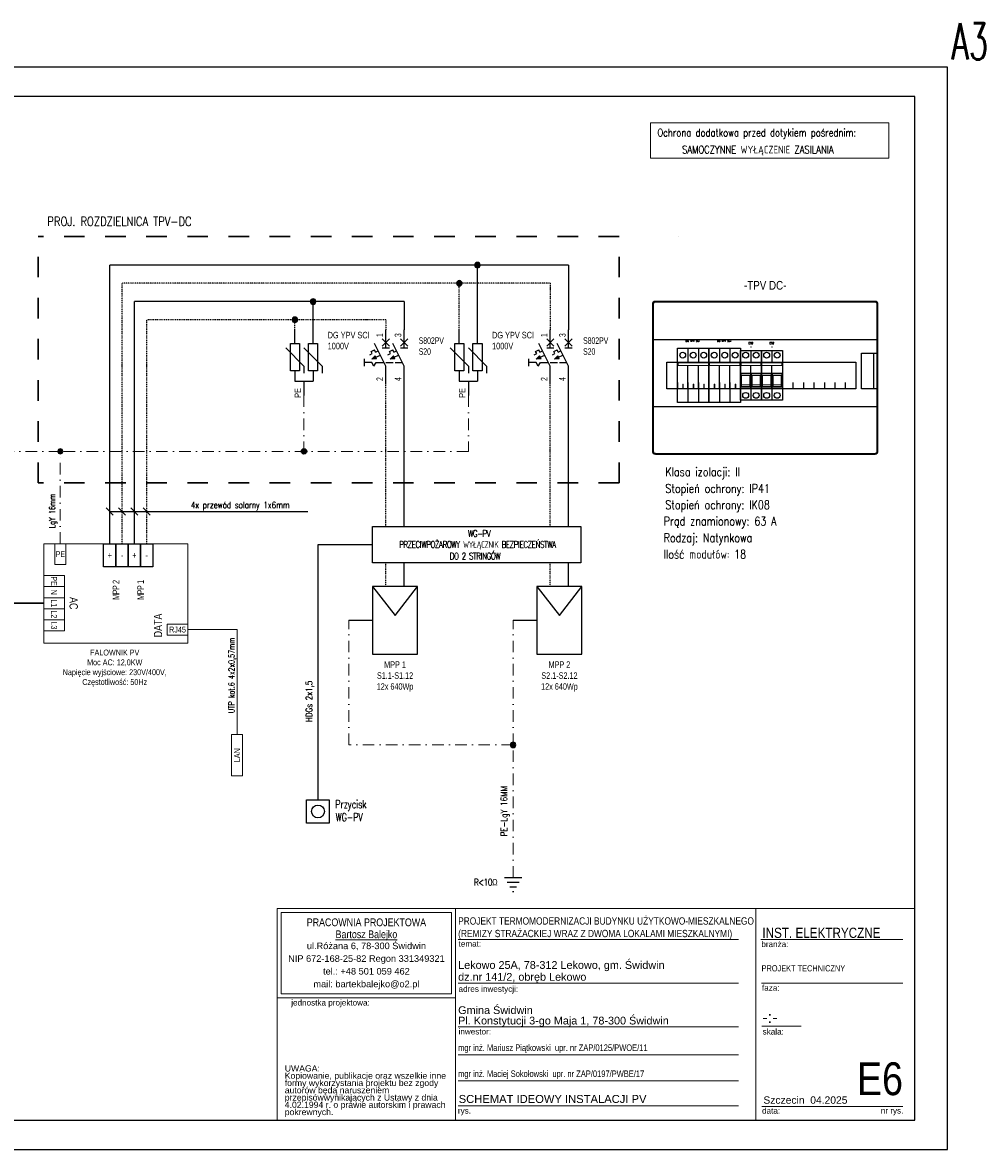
# Model space of a CAD drawing. Extents: x -543332 to -323966, y -9028 to 137422.
# Tile 208 of 250: x -398494 to -372058, y 18573 to 49498. Entities that reach past the tile are written whole.
import ezdxf
from ezdxf.enums import TextEntityAlignment as Align

# ---------------------------------------------------------------- set-up
doc = ezdxf.new("R2010")
doc.units = 0
doc.header["$MEASUREMENT"] = 0
for name, pattern in [('DASHDOT', [25.4, 12.7, -6.35, 0, -6.35]), ('DASHDOT2', [0.5, 0.25, -0.125, 0, -0.125]), ('Dashed', [564.444447, 282.222223, -282.222223])]:
    doc.linetypes.add(name, pattern=pattern)
doc.layers.get('0').update_dxf_attribs({"color": 8})
for name, color, linetype in [('$ IE Schemat', 7, 'Continuous'), ('$ IE Tabela', 7, 'Continuous'), ('CP_DETAL', 33, 'Continuous'), ('CP_HIDDE_APPARATUS', 7, 'Continuous')]:
    doc.layers.add(name, color=color, linetype=linetype)
for name, color, linetype, lineweight in [('$ IE_OPISY', 7, 'Continuous', 25), ('$ IE_SCHEMAT', 7, 'Continuous', 0), ('2DE_OBJ_ABB', 7, 'Continuous', 25), ('2DE_OBJ_ABB-Apparatus', 7, 'Continuous', 18), ('2DE_PLS_L', 7, 'Continuous', 25), ('2DE_PLS_PE', 7, 'Continuous', 25), ('2DE_SYM_ABB', 7, 'Continuous', 25), ('2DE_TXTFUN', 41, 'Continuous', 25), ('2DE_TXTLNK', 171, 'Continuous', 25), ('2DE_TXTMARK', 7, 'Continuous', 25), ('2DE_TXTNUM', 7, 'Continuous', 25), ('2DE_TXTOTH', 41, 'Continuous', 25), ('2DE_TXTPFN', 151, 'Continuous', 25), ('2DE_TXTPIN', 7, 'Continuous', 25), ('ARCH TABELA_Nr_Pióra__1', 8, 'Continuous', 25), ('ARCH TABELA_Nr_Pióra__21', 8, 'Continuous', 9), ('ARCH TABELA_Nr_Pióra__7', 8, 'Continuous', 13), ('CP_TEXTNORM', 7, 'Continuous', 25), ('E_SCHEMAT', 7, 'Continuous', 25)]:
    doc.layers.add(name, color=color, linetype=linetype, lineweight=lineweight)
doc.styles.add('CP_ATTR', font='ROMANS.SHX')
doc.styles.add('CP_ELATT', font='arial.ttf')
doc.styles.add('CP_ELATT_IT', font='arial.ttf', dxfattribs={"oblique": 15})
doc.styles.add('GENERATED_STYLE_2', font='ARIALN.TTF')
doc.styles.add('GENERATED_STYLE_7', font='ARIALN.TTF')
doc.styles.add('GENERATED_STYLE_8', font='arial.ttf')
doc.styles.add('GENERATED_STYLE_9', font='arial.ttf')
doc.styles.add('R', font='romans.shx', dxfattribs={"width": 0.85})
doc.styles.add('ROMANS', font='romans.shx', dxfattribs={"width": 0.85})
doc.styles.add('SIMPLEX', font='simplex.shx', dxfattribs={"width": 0.7})
doc.styles.add('Solskiego 3 - PB po popr_CZYSTY$0$GENERATED_STYLE_1', font='txt')
doc.styles.get("Standard").update_dxf_attribs({"font": 'txt', "bigfont": 'BIGFONT.SHX'})

# ---------------------------------------------------------------- blocks, each defined once
blk = doc.blocks.new('a3eee')
at = {"layer": '$ IE Tabela'}
for p, q in [((23930.8, 4176.8), (19730.8, 4176.8)), ((23930.8, 1206.8), (23930.8, 4176.8)), ((23840.8, 4096.8), (19890.8, 4096.8)), ((23840.8, 1286.8), (23840.8, 4096.8)), ((19890.8, 1286.8), (23840.8, 1286.8)), ((19730.8, 1206.8), (23930.8, 1206.8))]:
    blk.add_line(p, q, dxfattribs=at)
at = {"layer": '$ IE Tabela', "style": 'ROMANS', "width": 0.6168}
blk.add_text('A3', height=100, dxfattribs=at).set_placement((23941.8, 4197.5))
blk = doc.blocks.new('cp_pipepoint_dot1')
blk.add_hatch(color=256).paths.add_polyline_path([(-0.5, 0, 1), (0.5, 0, 1)])
blk.add_circle((0, 0), 0.5)
blk = doc.blocks.new('cpelv_abb_W0167')
for p, q in [((0, -3.75), (0, 0)), ((5, -3.75), (5, 0)), ((2.5, -10), (-2.5, -4.96)), ((7.5, -10), (2.5, -4.96)), ((0, -11.25), (0, -14.12)), ((2.5, -10), (2.5, -11.88)), ((5, -11.25), (5, -14.12)), ((7.5, -10), (7.5, -11.88)), ((0, -14.12), (5, -14.12)), ((2.5, -14.12), (2.5, -18))]:
    blk.add_line(p, q)
for points in [[(-1.25, -11.25), (-1.25, -3.75), (1.25, -3.75), (1.25, -11.25)], [(3.75, -11.25), (3.75, -3.75), (6.25, -3.75), (6.25, -11.25)]]:
    blk.add_lwpolyline(points, close=True)
at = {"linetype": 'ByBlock', "style": 'CP_ATTR', "flags": 9}
for tag in ['NAME', 'ARTICLE', 'PRODUCT-TYPE', 'ORDER-NO', 'CHARACTER', 'CURRENT', 'VOLTAGE', 'POWER', 'POWER_LOSSES', 'NUMBER_OF_POLES', 'IP', 'WEIGHT', 'NUMBER', 'GROUP', 'PRODUCER']:
    blk.add_attdef(tag, text='', height=0.00005, dxfattribs=at).set_placement((1.11, -8.6), align=Align.MIDDLE_LEFT)
at = {"layer": '2DE_TXTFUN', "linetype": 'ByBlock', "style": 'CP_ELATT', "width": 0.7, "flags": 8}
blk.add_attdef('FUNCTION', (9, -11.36), '', height=1.8, dxfattribs=at)
at = {"layer": '2DE_TXTLNK', "linetype": 'ByBlock', "style": 'CP_ELATT_IT', "oblique": 15, "width": 0.7, "flags": 8}
blk.add_attdef('LINK', text='', height=2.5, dxfattribs=at).set_placement((-4, -14.36), align=Align.RIGHT)
at = {"layer": '2DE_TXTMARK', "linetype": 'ByBlock', "style": 'CP_ELATT', "width": 0.7, "flags": 8}
for tag, p in [('MARK1', (9, -2.36)), ('MARK2', (9, -5.36)), ('MARK3', (9, -8.36))]:
    blk.add_attdef(tag, p, '', height=1.8, dxfattribs=at)
at = {"layer": '2DE_TXTNUM', "linetype": 'ByBlock', "style": 'CP_ELATT', "width": 0.7, "flags": 8}
blk.add_attdef('TAG', text='', height=2.5, dxfattribs=at).set_placement((-4, -2.36), align=Align.RIGHT)
at = {"layer": '2DE_TXTOTH', "linetype": 'ByBlock', "style": 'CP_ELATT', "width": 0.7, "flags": 8}
blk.add_attdef('OTHER1', (9, -14.36), '', height=1.8, dxfattribs=at)
at = {"layer": '2DE_TXTPFN', "linetype": 'ByBlock', "style": 'CP_ELATT', "width": 0.8, "flags": 8}
for tag, p in [('CF1', (0.5, 0.5)), ('CF2', (5.5, 0.5))]:
    blk.add_attdef(tag, p, '', height=1.8, dxfattribs=at)
blk.add_attdef('CF3', text='', height=1.8, dxfattribs=at).set_placement((3, -18.5), align=Align.TOP_LEFT)
at = {"layer": '2DE_TXTPIN', "linetype": 'ByBlock', "style": 'CP_ELATT', "width": 0.8, "flags": 8}
for tag, p in [('CP1', (-0.8, -2)), ('CP2', (4.2, -2))]:
    blk.add_attdef(tag, p, '', height=1.8, rotation=90, dxfattribs=at)
blk.add_attdef('CP3', text='', height=1.8, rotation=90, dxfattribs=at).set_placement((1.7, -16), align=Align.RIGHT)
blk = doc.blocks.new('cpelv_abb_WN006')
for points in [[(-3.86, -8.09), (-2.55, -7.94), (-2.95, -7.14)], [(1.14, -8.09), (2.45, -7.94), (2.05, -7.14)]]:
    blk.add_hatch(color=256).paths.add_polyline_path(points)
for p, q in [((0, -5), (0, 0)), ((5, -5), (5, 0)), ((1, -2.5), (-1, -4.5)), ((-1, -2.5), (1, -4.5)), ((6, -2.5), (4, -4.5)), ((4, -2.5), (6, -4.5)), ((-4.05, -5.92), (-3.15, -5.47)), ((-3.74, -6.55), (-4.05, -5.92)), ((-2.84, -6.1), (-3.15, -5.47)), ((0, -10), (-3.12, -3.75)), ((-2.84, -6.1), (-2.13, -5.74)), ((-1, -5), (1, -5)), ((0.95, -5.92), (1.85, -5.47)), ((1.26, -6.55), (0.95, -5.92)), ((2.16, -6.1), (1.85, -5.47)), ((5, -10), (1.88, -3.75)), ((2.16, -6.1), (2.87, -5.74)), ((4, -5), (6, -5)), ((-5.87, -10), (-5.87, -8)), ((-3.87, -9), (-5.87, -9)), ((-4.45, -6.9), (-3.74, -6.55)), ((-2.95, -7.14), (-3.86, -8.09)), ((-2.55, -7.94), (-3.86, -8.09)), ((-2.55, -7.94), (-2.95, -7.14)), ((-2.75, -7.54), (-1.54, -6.93)), ((-2.72, -9), (-0.5, -9)), ((0, -9), (2, -9)), ((0.55, -6.9), (1.26, -6.55)), ((2.05, -7.14), (1.14, -8.09)), ((2.45, -7.94), (1.14, -8.09)), ((2.45, -7.94), (2.05, -7.14)), ((2.25, -7.54), (3.46, -6.93)), ((2.5, -9), (4.5, -9)), ((0, -15), (0, -10)), ((5, -15), (5, -10))]:
    blk.add_line(p, q)
at = {"ltscale": 0.5}
for q in [(-3.87, -9), (-2.72, -9)]:
    blk.add_line((-3.3, -10), q, dxfattribs=at)
at = {"linetype": 'ByBlock', "style": 'CP_ATTR', "flags": 9}
for tag in ['NAME', 'ARTICLE', 'PRODUCT-TYPE', 'ORDER-NO', 'CHARACTER', 'CURRENT', 'VOLTAGE', 'POWER', 'POWER_LOSSES', 'NUMBER_OF_POLES', 'IP', 'OTHER', 'NUMBER', 'GROUP', 'PRODUCER']:
    blk.add_attdef(tag, text='', height=0.00005, dxfattribs=at).set_placement((1.11, -8.6), align=Align.MIDDLE_LEFT)
at = {"layer": '2DE_TXTFUN', "linetype": 'ByBlock', "style": 'CP_ELATT', "width": 0.6, "flags": 8}
blk.add_attdef('FUNCTION', (9, -12.87), '', height=1.8, dxfattribs=at)
at = {"layer": '2DE_TXTLNK', "linetype": 'ByBlock', "style": 'CP_ELATT_IT', "oblique": 15, "width": 0.6, "flags": 8}
blk.add_attdef('LINK', text='', height=2.5, dxfattribs=at).set_placement((-5, -14.36), align=Align.RIGHT)
at = {"layer": '2DE_TXTMARK', "linetype": 'ByBlock', "style": 'CP_ELATT', "width": 0.6, "flags": 8}
for tag, p in [('MARK1', (9, -3.87)), ('MARK2', (9, -6.87)), ('MARK3', (9, -9.87))]:
    blk.add_attdef(tag, p, '', height=1.8, dxfattribs=at)
at = {"layer": '2DE_TXTNUM', "linetype": 'ByBlock', "style": 'CP_ELATT', "width": 0.6, "flags": 8}
blk.add_attdef('TAG', text='', height=2.5, dxfattribs=at).set_placement((-5, -2.36), align=Align.RIGHT)
at = {"layer": '2DE_TXTOTH', "linetype": 'ByBlock', "style": 'CP_ELATT', "width": 0.6, "flags": 8}
blk.add_attdef('TEXT_01', (9, -15.87), '', height=1.8, dxfattribs=at)
at = {"layer": '2DE_TXTPFN', "linetype": 'ByBlock', "style": 'CP_ELATT', "width": 0.6, "flags": 8}
for tag, p in [('CF1', (0.5, 0.5)), ('CF3', (5.5, 0.5))]:
    blk.add_attdef(tag, p, '', height=1.8, dxfattribs=at)
for tag, p in [('CF2', (0.5, -15.5)), ('CF4', (5.5, -15.5))]:
    blk.add_attdef(tag, text='', height=1.8, dxfattribs=at).set_placement(p, align=Align.TOP_LEFT)
at = {"layer": '2DE_TXTPIN', "linetype": 'ByBlock', "style": 'CP_ELATT', "width": 0.6, "flags": 8}
for tag, p in [('CP1', (-0.8, -2)), ('CP3', (4.2, -2))]:
    blk.add_attdef(tag, p, '', height=1.8, rotation=90, dxfattribs=at)
for tag, p in [('CP2', (-0.8, -13)), ('CP4', (4.2, -13))]:
    blk.add_attdef(tag, text='', height=1.8, rotation=90, dxfattribs=at).set_placement(p, align=Align.RIGHT)
blk = doc.blocks.new('2de_abb_3_cabinet0138_f8c7jva')
for p, q in [((0, 257), (0, 5)), ((1.3, 257), (1.3, 5)), ((382, 262), (5, 262)), ((382, 260.7), (5, 260.7)), ((385.7, 5), (385.7, 257)), ((387, 5), (387, 257)), ((1.3, 196.7), (385.7, 196.7)), ((25, 157.8), (349, 157.8)), ((25, 111.8), (25, 157.8)), ((349, 157.8), (349, 111.8)), ((358.7, 111.8), (358.7, 173.4)), ((358.7, 173.4), (385.7, 173.4)), ((379.3, 173.4), (379.3, 111.8)), ((43, 122.8), (43, 111.8)), ((61, 122.8), (61, 111.8)), ((79, 122.8), (79, 111.8)), ((97, 122.8), (97, 111.8)), ((115, 122.8), (115, 111.8)), ((133, 122.8), (133, 111.8)), ((151, 122.8), (151, 111.8)), ((169, 122.8), (169, 111.8)), ((187, 122.8), (187, 111.8)), ((205, 122.8), (205, 111.8)), ((223, 122.8), (223, 111.8)), ((241, 122.8), (241, 111.8)), ((259, 122.8), (259, 111.8)), ((277, 122.8), (277, 111.8)), ((295, 122.8), (295, 111.8)), ((313, 122.8), (313, 111.8)), ((331, 122.8), (331, 111.8)), ((349, 111.8), (25, 111.8)), ((385.7, 111.8), (358.7, 111.8)), ((1.3, 81.5), (385.7, 81.5)), ((5, 1.3), (382, 1.3)), ((5, 0), (382, 0))]:
    blk.add_line(p, q)
for centre, radius, start, end in [((5, 257), 5, 90, 180), ((5, 257), 3.65, 90, 180), ((382, 257), 5, 360, 90), ((382, 257), 3.65, 360, 90), ((5, 5), 5, 180, 270), ((5, 5), 3.65, 180, 270), ((382, 5), 5, 270, 0), ((382, 5), 3.65, 270, 0)]:
    blk.add_arc(centre, radius, start, end)
at = {"linetype": 'ByBlock', "style": 'CP_ATTR', "flags": 9}
for tag in ['NAME', 'ARTICLE', 'MARK2', 'PRODUCT-TYPE', 'ORDER-NO', 'PRODUCER', 'CHARACTER', 'CURRENT', 'VOLTAGE', 'POWER', 'POWER_LOSSES_CAB', 'OTHER', 'IP', 'OTHER1', 'LINK', 'WEIGHT', 'NUMBER', 'GROUP', 'FUNCTION', 'MARK3']:
    blk.add_attdef(tag, text='', height=0.00005, dxfattribs=at).set_placement((382, 282), align=Align.MIDDLE_LEFT)
at = {"layer": '2DE_TXTMARK', "linetype": 'ByBlock', "style": 'CP_ATTR', "width": 0.8, "flags": 8}
blk.add_attdef('MARK1', text='', height=15, dxfattribs=at).set_placement((382, 282), align=Align.RIGHT)
at = {"layer": '2DE_TXTNUM', "style": 'CP_ELATT', "width": 0.8}
blk.add_attdef('TAG', text='', height=15, dxfattribs=at).set_placement((193.5, 282), align=Align.CENTER)
at = {"layer": 'CP_TEXTNORM', "linetype": 'Continuous', "style": 'CP_ATTR', "width": 0.8, "flags": 8}
for tag, p in [('TEXT_01', (437.2, 290.2)), ('TEXT_02', (437.2, 255.2)), ('TEXT_03', (437.2, 220.2)), ('TEXT_04', (437.2, 185.2)), ('TEXT_05', (437.2, 150.2)), ('TEXT_06', (437.2, 115.2)), ('TEXT_07', (437.2, 80.2)), ('TEXT_08', (437.2, 45.2)), ('TEXT_09', (437.2, 10.2))]:
    blk.add_attdef(tag, text='', height=15, dxfattribs=at).set_placement(p, align=Align.MIDDLE_LEFT)
blk = doc.blocks.new('2de_abb_3_afogp006_ym0tog')
for p, q in [((54, 46), (0, 46)), ((0, 46), (0, 0)), ((1, 40), (1, 45)), ((1, 45), (53, 45)), ((53, 40), (1, 40)), ((53, 45), (53, 40)), ((54, 0), (54, 46)), ((0, 0), (54, 0)), ((9, 2), (9, 8)), ((9, 8), (10, 8)), ((10, 2), (9, 2)), ((10, 8), (10, 2)), ((27, 2), (27, 8)), ((27, 8), (28, 8)), ((28, 2), (27, 2)), ((28, 8), (28, 2)), ((45, 2), (45, 8)), ((45, 8), (46, 8)), ((46, 2), (45, 2)), ((46, 8), (46, 2))]:
    blk.add_line(p, q)
at = {"layer": 'CP_DETAL'}
for p, q in [((18, 45), (18, 46)), ((18, 0), (18, 40)), ((36, 45), (36, 46)), ((36, 0), (36, 40))]:
    blk.add_line(p, q, dxfattribs=at)
at = {"layer": 'CP_HIDDE_APPARATUS'}
for p, q in [((0, -23), (0, 70)), ((0, 70), (54, 70)), ((54, 70), (54, -23)), ((54, -23), (0, -23))]:
    blk.add_line(p, q, dxfattribs=at)
at = {"layer": 'CP_HIDDE_APPARATUS', "color": 33, "linetype": 'Continuous'}
for p, q in [((18, 70), (18, 46)), ((36, 70), (36, 46)), ((18, 0), (18, -23)), ((36, 0), (36, -23))]:
    blk.add_line(p, q, dxfattribs=at)
at = {"layer": 'CP_HIDDE_APPARATUS'}
for centre in [(9, 58), (27, 58), (45, 58)]:
    blk.add_circle(centre, 5, dxfattribs=at)
at = {"linetype": 'ByBlock', "style": 'CP_ATTR', "flags": 9}
for tag in ['MARK3', 'FUNCTION', 'GROUP', 'NUMBER', 'OTHER', 'LINK', 'TEXT_01', 'IP', 'NUMBER_OF_POLES', 'POWER_LOSSES', 'POWER', 'VOLTAGE', 'CURRENT', 'CHARACTER', 'PRODUCER', 'ORDER-NO', 'PRODUCT-TYPE', 'MARK2', 'ARTICLE', 'NAME']:
    blk.add_attdef(tag, text='', height=0.00005, dxfattribs=at).set_placement((-0.7, 0), align=Align.MIDDLE_LEFT)
at = {"layer": '2DE_TXTMARK', "linetype": 'ByBlock', "style": 'CP_ATTR', "width": 0.8, "flags": 8}
blk.add_attdef('MARK1', text='', height=3.5, dxfattribs=at).set_placement((27, 81), align=Align.CENTER)
at = {"layer": '2DE_TXTNUM', "style": 'CP_ELATT', "width": 0.8}
blk.add_attdef('TAG', text='', height=3.5, dxfattribs=at).set_placement((27, 74), align=Align.CENTER)
blk = doc.blocks.new('2de_abb_3_afbezpc12_5twxaxt')
for p, q in [((36, 46), (0, 46)), ((0, 46), (0, 0)), ((1, 40), (1, 45)), ((1, 45), (35, 45)), ((35, 40), (1, 40)), ((35, 45), (35, 40)), ((36, 0), (36, 46)), ((0, 27), (36, 27)), ((17, 26), (1, 26)), ((1, 26), (1, 3)), ((16, 23), (2, 23)), ((2, 23), (2, 4)), ((16, 4), (16, 23)), ((17, 3), (17, 26)), ((35, 26), (19, 26)), ((19, 26), (19, 3)), ((34, 23), (20, 23)), ((20, 23), (20, 4)), ((34, 4), (34, 23)), ((35, 3), (35, 26)), ((0, 0), (36, 0)), ((1, 3), (17, 3)), ((2, 7), (16, 7)), ((2, 4), (16, 4)), ((19, 3), (35, 3)), ((20, 7), (34, 7)), ((20, 4), (34, 4))]:
    blk.add_line(p, q)
at = {"layer": 'CP_DETAL'}
for p, q in [((18, 45), (18, 46)), ((18, 0), (18, 40))]:
    blk.add_line(p, q, dxfattribs=at)
at = {"layer": 'CP_HIDDE_APPARATUS'}
for p, q in [((0, -19), (0, 66)), ((0, 66), (36, 66)), ((36, 66), (36, -19)), ((36, -19), (0, -19))]:
    blk.add_line(p, q, dxfattribs=at)
at = {"layer": 'CP_HIDDE_APPARATUS', "color": 33, "linetype": 'Continuous'}
for p, q in [((18, 66), (18, 46)), ((18, 0), (18, -19))]:
    blk.add_line(p, q, dxfattribs=at)
at = {"layer": 'CP_HIDDE_APPARATUS'}
for centre in [(9, 58), (27, 58), (9, -11), (27, -11)]:
    blk.add_circle(centre, 5, dxfattribs=at)
at = {"linetype": 'ByBlock', "style": 'CP_ATTR', "flags": 9}
for tag in ['FUSE_LINK', 'FUNCTION', 'GROUP', 'NUMBER', 'OTHER', 'LINK', 'TEXT_01', 'IP', 'NUMBER_OF_POLES', 'POWER_LOSSES', 'POWER', 'VOLTAGE', 'CURRENT', 'CHARACTER', 'PRODUCER', 'ORDER-NO', 'PRODUCT-TYPE', 'MARK2', 'ARTICLE', 'NAME']:
    blk.add_attdef(tag, text='', height=0.00005, dxfattribs=at).set_placement((-0.7, 0), align=Align.MIDDLE_LEFT)
at = {"layer": '2DE_TXTMARK', "linetype": 'ByBlock', "style": 'CP_ATTR', "width": 0.8, "flags": 8}
blk.add_attdef('MARK1', text='', height=3.5, dxfattribs=at).set_placement((18, 77), align=Align.CENTER)
at = {"layer": '2DE_TXTNUM', "style": 'CP_ELATT', "width": 0.8}
blk.add_attdef('TAG', text='', height=3.5, dxfattribs=at).set_placement((18, 70), align=Align.CENTER)

msp = doc.modelspace()

# ---------------------------------------------------------------- linework, layer by layer
at = {"layer": '$ IE Schemat'}
for p, q in [((-396002, 35984), (-396195, 36177)), ((-396099, 36080), (-390660, 36080)), ((-395665, 35984), (-395857, 36177)), ((-395327, 35984), (-395520, 36177)), ((-394989, 35984), (-395182, 36177))]:
    msp.add_line(p, q, dxfattribs=at)
at = {"layer": '$ IE_OPISY', "color": 7, "lineweight": 0}
for p, q in [((-381256, 46748), (-374714, 46748)), ((-381256, 45779), (-381256, 46748)), ((-374714, 46748), (-374714, 45779)), ((-381256, 45779), (-374714, 45779))]:
    msp.add_line(p, q, dxfattribs=at)
at = {"layer": '$ IE_SCHEMAT', "color": 3, "linetype": 'Dashed', "lineweight": 30, "ltscale": 2}
for p, q in [((-398063, 43627), (-398064, 43626)), ((-398064, 36863), (-398064, 43626)), ((-382114, 43627), (-398063, 43627)), ((-382114, 43627), (-382114, 43626)), ((-382114, 36864), (-382114, 43626)), ((-380491, 43627), (-380490, 43626)), ((-382114, 36863), (-398064, 36863)), ((-382114, 36864), (-382114, 36863))]:
    msp.add_line(p, q, dxfattribs=at)
at = {"layer": '$ IE_SCHEMAT', "color": 1, "linetype": 'Continuous', "lineweight": 30}
msp.add_line((-400225, 33562), (-397913, 33562), dxfattribs=at)
at = {"layer": '2DE_PLS_PE', "linetype": 'DASHDOT', "lineweight": 0, "ltscale": 25}
for p, q in [((-397457, 35194), (-397457, 37730)), ((-389540, 29675), (-389540, 33094)), ((-385027, 29675), (-385027, 33094)), ((-385027, 29675), (-389540, 29675)), ((-385027, 26033), (-385027, 29675))]:
    msp.add_line(p, q, dxfattribs=at)
at = {"layer": '2DE_PLS_PE', "linetype": 'DASHDOT', "ltscale": 100}
for p, q in [((-389540, 33094), (-388884, 33094)), ((-385027, 33094), (-384371, 33094))]:
    msp.add_line(p, q, dxfattribs=at)
at = {"layer": '2DE_PLS_PE', "linetype": 'DASHDOT', "lineweight": 0, "ltscale": 25}
for points in [[(-386254, 39267), (-386254, 37731), (-386255, 37730), (-397457, 37730)], [(-390767, 39267), (-390767, 37730)], [(-397457, 37730), (-400130, 37730)]]:
    msp.add_lwpolyline(points, dxfattribs=at)
at = {"layer": 'ARCH TABELA_Nr_Pióra__21', "color": 0, "linetype": 'Continuous'}
for p, q in [((-391500, 19373), (-391500, 25184)), ((-391500, 25184), (-386606, 25184)), ((-391500, 22737), (-391500, 25184)), ((-391500, 25184), (-374000, 25184)), ((-391393, 22844), (-391393, 25078)), ((-391393, 25078), (-386713, 25078)), ((-386713, 22844), (-386713, 25078)), ((-386606, 25184), (-386606, 19373)), ((-386606, 22737), (-386606, 25184)), ((-378361, 25184), (-378361, 19373)), ((-374000, 25184), (-374000, 19373)), ((-386606, 19373), (-386606, 24784)), ((-386534, 24334), (-378834, 24334)), ((-378222, 24334), (-374323, 24334)), ((-386534, 23134), (-378834, 23134)), ((-378205, 23134), (-374323, 23134)), ((-391500, 22737), (-386606, 22737)), ((-391393, 22844), (-386713, 22844)), ((-386534, 21934), (-378834, 21934)), ((-378193, 21952), (-377113, 21952)), ((-386534, 21174), (-378834, 21174)), ((-386534, 20460), (-378834, 20460)), ((-386534, 19773), (-378834, 19773)), ((-378193, 19755), (-375911, 19755)), ((-375911, 19755), (-374323, 19755)), ((-391500, 19373), (-386606, 19373)), ((-374000, 19373), (-386606, 19373))]:
    msp.add_line(p, q, dxfattribs=at)
at = {"layer": 'E_SCHEMAT', "linetype": 'Continuous'}
for p, q in [((-396099, 35194), (-396099, 42842)), ((-395423, 35194), (-395423, 41842))]:
    msp.add_line(p, q, dxfattribs=at)
at = {"layer": 'E_SCHEMAT'}
for p, q in [((-383504, 42842), (-396099, 42842)), ((-386004, 41067), (-386004, 42842)), ((-383504, 42842), (-383504, 41067)), ((-388017, 41842), (-395423, 41842)), ((-390517, 41067), (-390517, 41842)), ((-388017, 41842), (-388017, 41067)), ((-388017, 35667), (-388017, 39567)), ((-383504, 35667), (-383504, 39567)), ((-388884, 35167), (-390384, 35167)), ((-390384, 35167), (-390384, 28167)), ((-388017, 34019), (-388017, 34667)), ((-383504, 34019), (-383504, 34667))]:
    msp.add_line(p, q, dxfattribs=at)
at = {"layer": 'E_SCHEMAT', "linetype": 'DASHDOT2', "ltscale": 100}
for p, q in [((-395761, 35194), (-395761, 42342)), ((-384004, 42342), (-395761, 42342)), ((-386504, 41067), (-386504, 42342)), ((-384004, 42342), (-384004, 41067)), ((-395086, 35194), (-395086, 41342)), ((-388517, 41342), (-395086, 41342)), ((-391017, 41067), (-391017, 41342)), ((-388517, 41342), (-388517, 41067)), ((-388517, 35667), (-388517, 39567)), ((-384004, 35667), (-384004, 39567)), ((-388517, 34019), (-388517, 34667)), ((-384004, 34019), (-384004, 34667))]:
    msp.add_line(p, q, dxfattribs=at)
at = {"layer": 'E_SCHEMAT', "lineweight": 0}
msp.add_line((-392604, 32839), (-393954, 32839), dxfattribs=at)
at = {"layer": 'E_SCHEMAT', "color": 0, "lineweight": 0}
msp.add_line((-392604, 32839), (-392604, 29962), dxfattribs=at)
at = {"layer": 'E_SCHEMAT', "ltscale": 3}
for p, q in [((-385264, 26033), (-384790, 26033)), ((-385192, 25907), (-384862, 25907)), ((-385119, 25781), (-384935, 25781)), ((-385046, 25654), (-385008, 25654))]:
    msp.add_line(p, q, dxfattribs=at)
at = {"layer": 'E_SCHEMAT', "color": 0, "linetype": 'Continuous', "lineweight": -3}
msp.add_lwpolyline([(-388884, 35667), (-383163, 35667), (-383163, 34667), (-388884, 34667)], close=True, dxfattribs=at)
at = {"layer": 'E_SCHEMAT', "linetype": 'Continuous', "lineweight": 0}
for points in [[(-397913, 35194), (-393954, 35194), (-393954, 32471), (-397913, 32471)], [(-397609, 35194), (-397305, 35194), (-397305, 34624), (-397609, 34624)], [(-397343, 34322), (-397343, 34018), (-397913, 34018), (-397913, 34322)], [(-397343, 34322), (-397343, 32803), (-397913, 32803), (-397913, 34322)], [(-397343, 34018), (-397343, 33714), (-397913, 33714), (-397913, 34018)], [(-397343, 33714), (-397343, 33410), (-397913, 33410), (-397913, 33714)], [(-397343, 33410), (-397343, 33106), (-397913, 33106), (-397913, 33410)], [(-397343, 33106), (-397343, 32803), (-397913, 32803), (-397913, 33106)], [(-393954, 32991), (-393954, 32687), (-394524, 32687), (-394524, 32991)]]:
    msp.add_lwpolyline(points, close=True, dxfattribs=at)
at = {"layer": 'E_SCHEMAT', "linetype": 'Continuous'}
for points in [[(-396267, 35194), (-395930, 35194), (-395930, 34561), (-396267, 34561)], [(-395930, 35194), (-395592, 35194), (-395592, 34561), (-395930, 34561)], [(-395592, 35194), (-395254, 35194), (-395254, 34561), (-395592, 34561)], [(-395254, 35194), (-394917, 35194), (-394917, 34561), (-395254, 34561)]]:
    msp.add_lwpolyline(points, close=True, dxfattribs=at)
for points in [[(-388884, 34019), (-388884, 32168), (-387650, 32168), (-387650, 34019), (-388884, 34019), (-388267, 33228)], [(-388267, 33228), (-387650, 34019)], [(-384371, 34019), (-384371, 32168), (-383137, 32168), (-383137, 34019), (-384371, 34019), (-383754, 33228)], [(-383754, 33228), (-383137, 34019)]]:
    msp.add_lwpolyline(points, dxfattribs=at)
at = {"layer": 'E_SCHEMAT', "lineweight": 0}
msp.add_lwpolyline([(-392756, 29962), (-392756, 28823), (-392453, 28823), (-392453, 29962)], close=True, dxfattribs=at)
at = {"layer": 'E_SCHEMAT'}
msp.add_lwpolyline([(-390694, 28167), (-390073, 28167), (-390073, 27530), (-390694, 27530)], close=True, dxfattribs=at)
msp.add_circle((-390384, 27848), 176, dxfattribs=at)

# ---------------------------------------------------------------- block references
at = {"layer": '$ IE Schemat', "linetype": 'Continuous', "ltscale": 100}
ref = msp.add_blockref('2de_abb_3_cabinet0138_f8c7jva', (-381201, 37655), dxfattribs=dict(at, xscale=16, yscale=16, zscale=16))
ref.add_attrib('TAG', '-TPV DC-', dxfattribs={"layer": '2DE_TXTNUM', "height": 240, "style": 'CP_ELATT', "width": 0.8}).set_placement((-378105, 42167), align=Align.CENTER)
ref.add_attrib('TEXT_01', 'Klasa izolacji: II', dxfattribs={"layer": 'CP_TEXTNORM', "linetype": 'Continuous', "height": 240, "style": 'CP_ATTR', "width": 0.8, "flags": 8}).set_placement((-380846, 37169), align=Align.MIDDLE_LEFT)
ref.add_attrib('TEXT_02', 'Stopień ochrony: IP41', dxfattribs={"layer": 'CP_TEXTNORM', "linetype": 'Continuous', "height": 240, "style": 'CP_ATTR', "width": 0.8, "flags": 8}).set_placement((-380845, 36711), align=Align.MIDDLE_LEFT)
ref.add_attrib('TEXT_03', 'Stopień ochrony: IK08', dxfattribs={"layer": 'CP_TEXTNORM', "linetype": 'Continuous', "height": 240, "style": 'CP_ATTR', "width": 0.8, "flags": 8}).set_placement((-380849, 36264), align=Align.MIDDLE_LEFT)
ref.add_attrib('TEXT_04', 'Prąd znamionowy: 63 A', dxfattribs={"layer": 'CP_TEXTNORM', "linetype": 'Continuous', "height": 240, "style": 'CP_ATTR', "width": 0.8, "flags": 8}).set_placement((-380890, 35816), align=Align.MIDDLE_LEFT)
ref.add_attrib('TEXT_05', 'Rodzaj: Natynkowa', dxfattribs={"layer": 'CP_TEXTNORM', "linetype": 'Continuous', "height": 240, "style": 'CP_ATTR', "width": 0.8, "flags": 8}).set_placement((-380893, 35360), align=Align.MIDDLE_LEFT)
ref.add_attrib('TEXT_06', 'Ilość modułów: 18', dxfattribs={"layer": 'CP_TEXTNORM', "linetype": 'Continuous', "height": 240, "style": 'CP_ATTR', "width": 0.8, "flags": 8}).set_placement((-380896, 34906), align=Align.MIDDLE_LEFT)
at = {"layer": '$ IE Tabela', "transparency": 33554687, "xscale": 10, "yscale": 10, "zscale": 10}
msp.add_blockref('a3eee', (-612407, 6505), dxfattribs=at)
at = {"layer": '2DE_OBJ_ABB', "xscale": 100, "yscale": 100, "zscale": 100}
for p in [(-388517, 41067), (-384004, 41067)]:
    msp.add_blockref('cpelv_abb_WN006', p, dxfattribs=at).add_auto_attribs({'MARK1': 'S802PV', 'MARK2': 'S20', 'CP2': '2', 'CP1': '1', 'CP4': '4', 'CP3': '3'})
at = {"layer": '2DE_OBJ_ABB-Apparatus', "xscale": 16, "yscale": 16, "zscale": 16}
for name, p, values in [('2de_abb_3_afogp006_ym0tog', (-380513, 39443), {'MARK1': 'DG YPV SCI '}), ('2de_abb_3_afogp006_ym0tog', (-379649, 39443), {'MARK1': 'DG YPV SCI '}), ('2de_abb_3_afbezpc12_5twxaxt', (-378785, 39443), {'MARK1': 'E92', 'TAG': '-F'}), ('2de_abb_3_afbezpc12_5twxaxt', (-378209, 39443), {'MARK1': 'E92', 'TAG': '-F'})]:
    msp.add_blockref(name, p, dxfattribs=at).add_auto_attribs(values)
at = {"layer": '2DE_PLS_L', "yscale": 150, "zscale": 150}
for p, xscale in [((-386004, 42842), -150), ((-386504, 42342), -150), ((-390517, 41842), -150), ((-391017, 41342), -150), ((-390767, 37730), 150)]:
    msp.add_blockref('cp_pipepoint_dot1', p, dxfattribs=dict(at, xscale=xscale))
at = {"layer": '2DE_PLS_L', "xscale": -150, "yscale": 150, "zscale": 150, "rotation": 180}
msp.add_blockref('cp_pipepoint_dot1', (-385027, 29675), dxfattribs=at)
at = {"layer": '2DE_PLS_PE', "linetype": 'DASHDOT', "lineweight": 0, "ltscale": 25, "xscale": -135, "yscale": 135, "zscale": 135}
msp.add_blockref('cp_pipepoint_dot1', (-397457, 37730), dxfattribs=at)
at = {"layer": '2DE_SYM_ABB', "xscale": 100, "yscale": 100, "zscale": 100}
for p in [(-391017, 41067), (-386504, 41067)]:
    msp.add_blockref('cpelv_abb_W0167', p, dxfattribs=at).add_auto_attribs({'CP3': 'PE', 'MARK1': 'DG YPV SCI', 'MARK2': '1000V'})

# ---------------------------------------------------------------- texts
at = {"layer": '$ IE Schemat', "linetype": 'Continuous', "ltscale": 100, "char_height": 180, "style": 'Solskiego 3 - PB po popr_CZYSTY$0$GENERATED_STYLE_1'}
for s, insert, width, attachment_point in [('\\Fromans|c0;\\W0.8;\\A1;\\P4x przewód solarny 1x6mm', (-393876, 36108), 5514.32, 7), ('\\W0.8;MPP 1\\PS1.1-S1.12\\P12x 640Wp', (-388267, 31968), 3743.57, 2), ('\\W0.8;MPP 2\\PS2.1-S2.12\\P12x 640Wp', (-383754, 31968), 3743.57, 2)]:
    msp.add_mtext(s, dxfattribs=dict(at, insert=insert, width=width, attachment_point=attachment_point))
at = {"layer": '$ IE Schemat', "color": 7, "linetype": 'Continuous', "lineweight": -3, "ltscale": 100, "char_height": 180, "width": 40687.34, "attachment_point": 5}
for s, insert in [('{\\Fromans|c238;\\W0.8;\\T0.9;WG-PV}', (-385957, 35474)), ('{\\Fromans|c238;\\W0.8;\\T0.9;PRZECIWPOŻAROWY WYŁĄCZNIK BEZPIECZEŃSTWA }', (-386005, 35152)), ('{\\Fromans|c238;\\W0.8;\\T0.9; DO 2 STRINGÓW}', (-386118, 34856))]:
    msp.add_mtext(s, dxfattribs=dict(at, insert=insert))
at = {"layer": '$ IE Schemat', "linetype": 'Continuous', "ltscale": 100, "char_height": 180, "rotation": 90, "style": 'Solskiego 3 - PB po popr_CZYSTY$0$GENERATED_STYLE_1'}
for s, insert, width, attachment_point in [('\\T0.9;\\W0.8;MPP 2', (-395930, 33655), 1345.46, 4), ('\\T0.9;\\W0.8;MPP 1', (-395254, 33655), 1345.46, 4), ('\\Fromans.shx;\\W0.8;\\A1;PE-LgY 16MM', (-385127, 27854), 5514.32, 8)]:
    msp.add_mtext(s, dxfattribs=dict(at, insert=insert, width=width, attachment_point=attachment_point))
at = {"layer": '$ IE Schemat', "color": 7, "linetype": 'Continuous', "lineweight": -3, "ltscale": 100, "insert": (-390484, 30868), "char_height": 180, "width": 7981.3, "attachment_point": 8, "rotation": 90, "style": 'Solskiego 3 - PB po popr_CZYSTY$0$GENERATED_STYLE_1'}
msp.add_mtext('\\Fromans.shx;\\W0.8;HDGs 2x1,5', dxfattribs=at)
at = {"layer": '$ IE_OPISY', "color": 7, "lineweight": 0, "style": 'ROMANS', "width": 0.8}
for s, p in [('Ochrona dodatkowa przed dotykiem pośrednim:', (-381064, 46373)), ('SAMOCZYNNE WYŁĄCZENIE ZASILANIA', (-380387, 45905))]:
    msp.add_text(s, height=210.63, dxfattribs=at).set_placement(p)
at = {"layer": '$ IE_OPISY', "insert": (-397813, 44165), "char_height": 250, "width": 19698.09, "attachment_point": 1, "style": 'R'}
msp.add_mtext('\\Fromans.shx;\\W0.8;PROJ. ROZDZIELNICA TPV-DC', dxfattribs=at)
at = {"layer": '$ IE_SCHEMAT', "color": 0, "linetype": 'Continuous', "lineweight": 0, "ltscale": 100, "style": 'Solskiego 3 - PB po popr_CZYSTY$0$GENERATED_STYLE_1'}
for s, insert, char_height, width, attachment_point, rotation in [('\\Fromans.shx;\\W0.8;\\A1;LgY 16mm', (-397547, 36092), 162, 4962.89, 8, 90), ('\\W0.8;AC', (-397092, 33562), 228.1, 1218.38, 5, 270), ('\\W0.8;DATA', (-394775, 32952), 228.1, 1218.38, 5, 90), ('\\Fromans.shx;\\W0.8;\\A1;UTP kat.6 4x2x0,57mm', (-392629, 32617), 162, 4962.89, 9, 90)]:
    msp.add_mtext(s, dxfattribs=dict(at, insert=insert, char_height=char_height, width=width, attachment_point=attachment_point, rotation=rotation))
at = {"layer": '$ IE_SCHEMAT', "color": 0, "linetype": 'Continuous', "lineweight": 0, "ltscale": 100, "insert": (-395963, 32291), "char_height": 162, "width": 3369.21, "attachment_point": 2, "style": 'Solskiego 3 - PB po popr_CZYSTY$0$GENERATED_STYLE_1'}
msp.add_mtext('\\W0.8;FALOWNIK PV\\PMoc AC: 12,0KW\\PNapięcie wyjściowe: 230V/400V,\\PCzęstotliwość: 50Hz', dxfattribs=at)
at = {"layer": 'ARCH TABELA_Nr_Pióra__1', "color": 0, "linetype": 'Continuous', "insert": (-386534, 24339), "char_height": 200, "attachment_point": 7, "line_spacing_factor": 1.031617, "style": 'GENERATED_STYLE_7'}
msp.add_mtext('\\pt22543.4;PROJEKT TERMOMODERNIZACJI BUDYNKU UŻYTKOWO-MIESZKALNEGO\\P\\pt;(REMIZY STRAŻACKIEJ WRAZ Z DWOMA LOKALAMI MIESZKALNYMI)', dxfattribs=at)
at = {"layer": 'ARCH TABELA_Nr_Pióra__1', "color": 0, "linetype": 'Continuous', "insert": (-386520, 20069), "char_height": 220, "attachment_point": 1, "style": 'GENERATED_STYLE_9'}
msp.add_mtext('SCHEMAT IDEOWY INSTALACJI PV', dxfattribs=at)
at = {"layer": 'ARCH TABELA_Nr_Pióra__21', "color": 0, "linetype": 'Continuous', "insert": (-386534, 21939), "char_height": 212.77, "attachment_point": 7, "line_spacing_factor": 0.807442, "style": 'GENERATED_STYLE_8'}
msp.add_mtext('{Gmina Świdwin\\PPl. Konstytucji 3-go Maja 1, 78-300 Świdwin}', dxfattribs=at)
at = {"layer": 'ARCH TABELA_Nr_Pióra__7', "color": 0, "linetype": 'Continuous'}
for s, insert, char_height, attachment_point, line_spacing_factor, style in [('{PRACOWNIA PROJEKTOWA\\P\\LBartosz Balejko}', (-389053, 24913), 212.77, 2, 0.926719, 'GENERATED_STYLE_2'), ('Lekowo 25A, 78-312 Lekowo, gm. Świdwin\\Pdz.nr 141/2, obręb Lekowo', (-386534, 23139), 212.77, 7, 0.918867, 'GENERATED_STYLE_8'), ('PROJEKT TECHNICZNY', (-378205, 23630), 170, 1, 0.923713, 'GENERATED_STYLE_7')]:
    msp.add_mtext(s, dxfattribs=dict(at, insert=insert, char_height=char_height, attachment_point=attachment_point, line_spacing_factor=line_spacing_factor, style=style))
for s, insert, char_height, attachment_point, style in [('INST. ELEKTRYCZNE', (-378183, 24658), 280, 1, 'GENERATED_STYLE_7'), ('{temat:}', (-386523, 24298), 159.6, 1, 'GENERATED_STYLE_8'), ('{branża:}', (-378210, 24286), 159.6, 1, 'GENERATED_STYLE_8'), ('{adres inwestycji:}', (-386523, 23058), 159.58, 1, 'GENERATED_STYLE_8'), ('{faza:}', (-378193, 23089), 159.6, 1, 'GENERATED_STYLE_8'), ('{jednostka projektowa:}', (-391117, 22683), 159.58, 1, 'GENERATED_STYLE_8'), ('-:-', (-378186, 22363), 319.2, 1, 'GENERATED_STYLE_8'), ('{inwestor:}', (-386523, 21889), 159.58, 1, 'GENERATED_STYLE_8'), ('{skala:}', (-378175, 21887), 159.6, 1, 'GENERATED_STYLE_8'), ('mgr inż. Mariusz Piątkowski  upr. nr ZAP/0125/PWOE/11', (-386536, 21455), 180, 1, 'GENERATED_STYLE_7'), ('mgr inż. Maciej Sokołowski  upr. nr ZAP/0197/PWBE/17', (-386536, 20741), 180, 1, 'GENERATED_STYLE_7'), ('E6', (-374323, 20964), 900, 3, 'GENERATED_STYLE_7'), ('Szczecin  04.2025', (-378154, 20030), 202.13, 1, 'GENERATED_STYLE_8'), ('{rys.}', (-386541, 19716), 159.6, 1, 'GENERATED_STYLE_8'), ('{data:}', (-378191, 19716), 159.6, 1, 'GENERATED_STYLE_8'), ('{nr rys.}', (-374931, 19719), 159.6, 1, 'GENERATED_STYLE_8')]:
    msp.add_mtext(s, dxfattribs=dict(at, insert=insert, char_height=char_height, attachment_point=attachment_point, style=style))
at = {"layer": 'ARCH TABELA_Nr_Pióra__7', "color": 0, "linetype": 'Continuous', "style": 'GENERATED_STYLE_8'}
for s, insert, char_height, width, attachment_point, line_spacing_factor in [('{ul.Różana 6, 78-300 Świdwin\\PNIP 672-168-25-82 Regon 331349321\\Ptel.: +48 501 059 462\\Pmail: bartekbalejko@o2.pl}', (-389053, 24251), 180.85, 4680.85, 2, 1.156383), ('{UWAGA:\\PKopiowanie, publikacje oraz wszelkie inne formy wykorzystania projektu bez zgody autorów będą naruszeniem przepisówwynikających z Ustawy z dnia 4.02.1994 r. o prawie autorskim i prawach pokrewnych.}', (-391295, 20883), 170.213, 4483.41, 1, 0.703415)]:
    msp.add_mtext(s, dxfattribs=dict(at, insert=insert, char_height=char_height, width=width, attachment_point=attachment_point, line_spacing_factor=line_spacing_factor))
at = {"layer": 'E_SCHEMAT', "ltscale": 5, "style": 'SIMPLEX', "width": 0.7}
for s, p in [('Przycisk', (-389479, 27935)), ('WG-PV', (-389522, 27579))]:
    msp.add_text(s, height=225, dxfattribs=at).set_placement(p, align=Align.CENTER)
at = {"layer": 'E_SCHEMAT', "linetype": 'Continuous', "lineweight": 0, "ltscale": 100, "char_height": 162, "width": 936.11, "attachment_point": 5, "style": 'Solskiego 3 - PB po popr_CZYSTY$0$GENERATED_STYLE_1'}
for s, insert in [('\\W0.8;PE', (-397457, 34909)), ('\\W0.8;RJ45', (-394239, 32839))]:
    msp.add_mtext(s, dxfattribs=dict(at, insert=insert))
at = {"layer": 'E_SCHEMAT', "linetype": 'Continuous', "ltscale": 100, "char_height": 180, "width": 1040.13, "attachment_point": 5, "style": 'Solskiego 3 - PB po popr_CZYSTY$0$GENERATED_STYLE_1'}
for s, insert in [('\\W0.8;+', (-396099, 34877)), ('\\W0.8;-', (-395761, 34877)), ('\\W0.8;+', (-395423, 34877)), ('\\W0.8;-', (-395086, 34877))]:
    msp.add_mtext(s, dxfattribs=dict(at, insert=insert))
at = {"layer": 'E_SCHEMAT', "linetype": 'Continuous', "lineweight": 0, "ltscale": 100, "char_height": 162, "width": 936.11, "attachment_point": 5, "rotation": 270, "style": 'Solskiego 3 - PB po popr_CZYSTY$0$GENERATED_STYLE_1'}
for s, insert in [('\\W0.8;PE', (-397628, 34170)), ('\\W0.8;N', (-397628, 33866)), ('\\W0.8;L1', (-397628, 33562)), ('\\W0.8;L2', (-397628, 33258)), ('\\W0.8;L3', (-397628, 32954))]:
    msp.add_mtext(s, dxfattribs=dict(at, insert=insert))
at = {"layer": 'E_SCHEMAT', "lineweight": 0, "ltscale": 100, "insert": (-392604, 29392), "char_height": 162, "width": 936.11, "attachment_point": 5, "rotation": 90, "style": 'Solskiego 3 - PB po popr_CZYSTY$0$GENERATED_STYLE_1'}
msp.add_mtext('{\\W0.8;LAN}', dxfattribs=at)
at = {"layer": 'E_SCHEMAT', "linetype": 'Continuous', "insert": (-385464, 25907), "char_height": 180, "width": 766.23, "attachment_point": 6, "style": 'ROMANS'}
msp.add_mtext('\\Fromans.shx;\\T0.9;R<10Ω', dxfattribs=at)

doc.saveas('drawing.dxf')
